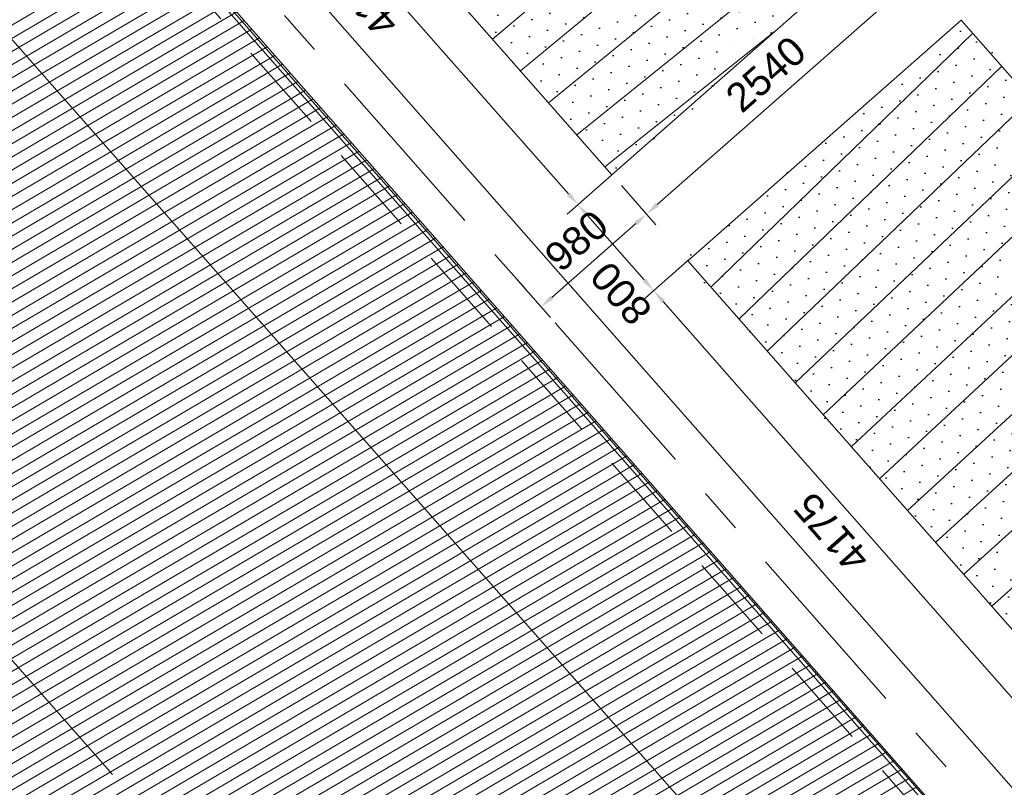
# Model space of a CAD drawing. Header units: millimetres. Extents: x 834119330 to 835277377, y 817781205 to 818243057.
# Tile 4 of 60: x 834341763 to 834348632, y 818010626 to 818015981. Entities that reach past the tile are written whole.
import ezdxf

# ---------------------------------------------------------------- set-up
doc = ezdxf.new("R2010")
doc.units = ezdxf.units.MM
doc.header["$LTSCALE"] = 100
for name, pattern in [('CENTER', [2, 1.25, -0.25, 0.25, -0.25]), ('DASHDOT', [25.400000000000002, 12.7, -6.350000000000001, 0, -6.350000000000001]), ('Grid Line', [22.224999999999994, 12.7, -3.174999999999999, 3.174999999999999, -3.174999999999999]), ('Hidden', [9.525000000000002, 6.350000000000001, -3.175000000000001]), ('PHANTOM', [63.50000000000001, 31.75, -6.350000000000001, 6.350000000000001, -6.350000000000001, 6.350000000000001, -6.350000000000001])]:
    doc.linetypes.add(name, pattern=pattern)
doc.layers.get('0').update_dxf_attribs({"lineweight": 0})
doc.layers.get('Defpoints').update_dxf_attribs({"lineweight": 0})
for name, color, linetype, lineweight in [('A-ANNO-NPLT', 5, 'CENTER', 13), ('A-WALL', 7, 'Continuous', 13), ('ATR01', 7, 'Continuous', 0), ('DLN020__', 6, 'DASHDOT', 0), ('DLN210__', 7, 'Continuous', 0), ('DLN240__', 1, 'Continuous', 0), ('HATCH', 8, 'Continuous', 0), ('HCL246', 1, 'Continuous', 0), ('Rev_D', 20, 'Continuous', 0), ('SITE BOUNDARY', 4, 'Continuous', 0), ('XREF', 1, 'Continuous', 0)]:
    doc.layers.add(name, color=color, linetype=linetype, lineweight=lineweight)
doc.layers.add('DLN032__', color=7, linetype='Continuous')
doc.layers.add('DLN660', color=1, linetype='Continuous')
doc.styles.add('StyleSwis721 Lt BT1', font='swissl.ttf')
doc.dimstyles.new('INTDIM', dxfattribs={"dimtxt": 200, "dimasz": 125, "dimexe": 100, "dimexo": 150, "dimgap": 80, "dimtad": 1, "dimdec": 0, "dimzin": 11, "dimdsep": 46, "dimtxsty": 'StyleSwis721 Lt BT1', "dimblk1": '_Open3011', "dimblk2": '_Open3011', "dimsah": 1, "dimcen": -125, "dimclrd": 256, "dimclre": 256, "dimclrt": 2, "dimaunit": 1, "dimadec": 5, "dimazin": 0, "dimtfac": 1, "dimtdec": 0, "dimtofl": 0, "dimtmove": 2, "dimatfit": 3, "dimldrblk": '_Open3011', "dimfxl": 1, "dimtolj": 1, "dimtzin": 0, "dimlwd": -1, "dimlwe": -1, "dimarcsym": 0})
pattern_1 = [(41.34984124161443, (-351035.2678678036, -2.172474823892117), (-33.96973129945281, 128.7086088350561), [0, -119.0625])]

# ---------------------------------------------------------------- blocks, each defined once
blk = doc.blocks.new('*D190')
at = {"layer": 'Defpoints', "color": 0, "linetype": 'ByBlock', "transparency": 16777216}
for p in [(834346513.1940598, 818014378.3747339, 4.438414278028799e-07), (834349271.4478428, 818011244.2622079, 4.438381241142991e-07), (834348944.4302198, 818010956.4657956)]:
    blk.add_point(p, dxfattribs=at)
at = {"layer": 'DLN240__', "linetype": 'ByBlock', "transparency": 16777216}
for p, q in [((834346438.1250879, 818014312.3092406), (834346111.1268607, 818014024.529898)), ((834346252.2613263, 818014015.52642), (834348878.3647258, 818011031.5347679)), ((834349196.378871, 818011178.1967145), (834348869.3612479, 818010890.4003023))]:
    blk.add_line(p, q, dxfattribs=at)
for points in [[(834346239.749831, 818014004.5155044), (834346264.7728217, 818014026.5373356), (834346186.1958325, 818014090.5953919)], [(834348865.8532305, 818011020.5238523), (834348890.8762212, 818011042.5456836), (834348944.4302197, 818010956.4657961)]]:
    blk.add_solid(points, dxfattribs=at)
at = {"layer": 'DLN240__', "color": 2, "linetype": 'ByBlock', "transparency": 16777216, "insert": (834347428.0993806, 818012402.7738147), "char_height": 200, "attachment_point": 5, "rotation": 131.34984124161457, "style": 'StyleSwis721 Lt BT1'}
blk.add_mtext('\\A1;4175', dxfattribs=at)
blk = doc.blocks.new('_Open301')
at = {"layer": 'Rev_D', "linetype": 'ByBlock'}
blk.add_line((0, 0), (-1, 0), dxfattribs=at)
blk = doc.blocks.new('_Open3011')
at = {"layer": 'ATR01', "linetype": 'ByBlock'}
blk.add_line((0, 0), (-1, 0), dxfattribs=at)
at = {"layer": 'ATR01', "linetype": 'ByBlock', "yscale": 1.119319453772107, "zscale": 0.008}
blk.add_blockref('_Open301', (0, 0), dxfattribs=at)
blk = doc.blocks.new('*D191')
at = {"layer": 'Defpoints', "color": 0, "linetype": 'ByBlock', "transparency": 16777216}
for p in [(834345984.6663886, 818014978.9232336, 1.664478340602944e-05), (834346513.1940598, 818014378.3747339, 1.664478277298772e-05), (834346186.1958338, 818014090.5953923)]:
    blk.add_point(p, dxfattribs=at)
at = {"layer": 'DLN240__', "linetype": 'ByBlock', "transparency": 16777216}
for p, q in [((834345909.5974166, 818014912.8577404), (834345582.6029114, 818014625.0816733)), ((834345723.7373769, 818014616.0781953), (834346120.1303397, 818014165.6643646)), ((834346438.1250879, 818014312.3092406), (834346111.1268618, 818014024.529899))]:
    blk.add_line(p, q, dxfattribs=at)
for points in [[(834345711.2258816, 818014605.0672797), (834345736.2488723, 818014627.089111), (834345657.6718831, 818014691.1471671)], [(834346107.6188444, 818014154.6534489), (834346132.6418351, 818014176.6752802), (834346186.1958336, 818014090.5953928)]]:
    blk.add_solid(points, dxfattribs=at)
at = {"layer": 'DLN240__', "color": 2, "linetype": 'ByBlock', "transparency": 16777216, "insert": (834345958.9838587, 818014072.100738), "char_height": 200, "attachment_point": 5, "rotation": 131.34984124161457, "style": 'StyleSwis721 Lt BT1'}
blk.add_mtext('\\A1;800', dxfattribs=at)
blk = doc.blocks.new('*D192')
at = {"layer": 'Defpoints', "color": 0, "linetype": 'ByBlock', "transparency": 16777216}
for p in [(834343226.4126348, 818018113.0357262, 1.66447836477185e-05), (834345984.6663886, 818014978.9232336, 1.664478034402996e-05), (834345657.6718823, 818014691.1471657)]:
    blk.add_point(p, dxfattribs=at)
at = {"layer": 'DLN240__', "linetype": 'ByBlock', "transparency": 16777216}
for p, q in [((834343151.343663, 818018046.9702328), (834342824.3685527, 818017759.2112346)), ((834342965.5030183, 818017750.2077565), (834345591.6063882, 818014766.2161379)), ((834345909.5974166, 818014912.8577404), (834345582.6029103, 818014625.0816723))]:
    blk.add_line(p, q, dxfattribs=at)
for points in [[(834342952.9915229, 818017739.1968409), (834342978.0145136, 818017761.2186722), (834342899.4375244, 818017825.2767284)], [(834345579.0948929, 818014755.2052222), (834345604.1178836, 818014777.2270535), (834345657.671882, 818014691.1471661)]]:
    blk.add_solid(points, dxfattribs=at)
at = {"layer": 'DLN240__', "color": 2, "linetype": 'ByBlock', "transparency": 16777216, "insert": (834344141.3410579, 818016137.455168), "char_height": 200, "attachment_point": 5, "rotation": 131.34984124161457, "style": 'StyleSwis721 Lt BT1'}
blk.add_mtext('\\A1;4175', dxfattribs=at)
blk = doc.blocks.new('TRENCH')
at = {"linetype": 'ByBlock'}
h = blk.add_hatch(dxfattribs=at)
h.set_pattern_fill('DOTS', color=256, scale=74.99999999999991)
h.set_pattern_definition(pattern_1)
h.paths.add_polyline_path([(-395878.0588681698, -32269.08435579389), (-398418.0588686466, -32269.08435519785), (-398418.058866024, -36444.08434196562), (-395878.0588662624, -36444.08434196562)])
h = blk.add_hatch(dxfattribs=at)
h.set_pattern_fill('DOTS', color=256, scale=74.99999999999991)
h.set_pattern_definition(pattern_1)
h.paths.add_polyline_path([(-395878.0582482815, -41419.08437296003), (-398418.0582482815, -41419.08437319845), (-398418.0594866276, -37244.08434196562), (-395878.0594866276, -37244.08434160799)])
at = {"layer": 'HCL246', "linetype": 'ByBlock'}
h = blk.add_hatch(dxfattribs=at)
h.set_pattern_fill('_USER', color=8, scale=299.9999999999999, pattern_type=0)
h.set_pattern_definition([(360, (-398418.058866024, -36444.08434196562), (-2.842170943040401e-14, 300), [])])
h.paths.add_polyline_path([(-395878.0588562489, -36444.08449884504), (-398418.058866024, -36444.08434196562), (-398418.0595057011, -32269.08427699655), (-395878.0594961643, -32269.08443387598)])
h = blk.add_hatch(dxfattribs=at)
h.set_pattern_fill('_USER', color=8, scale=299.9999999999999, pattern_type=0)
h.set_pattern_definition([(360, (-398418.0582482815, -41419.08437319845), (-2.842170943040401e-14, 300), [])])
h.paths.add_polyline_path([(-395878.0582387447, -41419.08452995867), (-398418.0582482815, -41419.08437319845), (-398418.0588881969, -37244.0842635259), (-395878.0588786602, -37244.08442028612)])
at = {"layer": 'HCL246', "color": 8, "linetype": 'ByBlock'}
for points, elevation in [([(-395878.0588562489, -36444.08449884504), (-398418.058866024, -36444.08434196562), (-398418.0595057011, -32269.08427699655), (-395878.0594961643, -32269.08443387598)], 5.190512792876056e-09), ([(-395878.0582387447, -41419.08452995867), (-398418.0582482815, -41419.08437319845), (-398418.0588881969, -37244.0842635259), (-395878.0588786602, -37244.08442028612)], 2.273155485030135e-07)]:
    blk.add_lwpolyline(points, close=True, dxfattribs=dict(at, elevation=elevation))
blk = doc.blocks.new('A$C7285572E')
at = {"layer": 'A-ANNO-NPLT', "color": 3, "linetype": 'PHANTOM'}
blk.add_lwpolyline([(258.840146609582, 2.508328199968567, -0.1937461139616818), (226.494099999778, 18.00010000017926), (220.2767651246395, 12.52837960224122), (224.9013822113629, 7.273580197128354), (217.3780834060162, 0.6525137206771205), (222.6353030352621, -5.321091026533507, -0.2570627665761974), (231.1648360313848, -8.394748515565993), (245.8627809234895, -25.09553706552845), (259.9058339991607, -12.73659846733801)], format="xyb", close=True, dxfattribs=at)
blk = doc.blocks.new('Grid Line')
at = {"layer": 'DLN020__', "linetype": 'Grid Line'}
for p, q in [((-4399.999931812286, -35085.25437068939), (-4399.999932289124, 27470.98781466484)), ((4.76837158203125e-07, 27470.98781502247), (2.384185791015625e-07, -35085.25437033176))]:
    blk.add_line(p, q, dxfattribs=at)
blk = doc.blocks.new('*D2115')
at = {"layer": 'Defpoints', "color": 0, "linetype": 'ByBlock', "transparency": 16777216}
for p in [(834347801.234679, 818016577.6287204, 1.621128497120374e-05), (834348042.6198454, 818016303.3507413), (834345894.4826843, 818014899.5652889, 1.621124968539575e-05)]:
    blk.add_point(p, dxfattribs=at)
at = {"layer": 'DLN240__', "linetype": 'ByBlock', "transparency": 16777216}
for p, q in [((834347867.3006374, 818016502.5601575), (834348108.6858039, 818016228.2821784)), ((834346210.9469025, 818014691.34135), (834347967.5512825, 818016237.2847829)), ((834345960.5486426, 818014824.496726), (834346201.944298, 818014550.2068287))]:
    blk.add_line(p, q, dxfattribs=at)
for points in [[(834347956.5402895, 818016249.79621), (834347978.5622756, 818016224.7733557), (834348042.6198454, 818016303.3507413)], [(834346199.9359095, 818014703.8527771), (834346221.9578956, 818014678.8299228), (834346135.8783395, 818014625.2753916)]]:
    blk.add_solid(points, dxfattribs=at)
at = {"layer": 'DLN240__', "color": 2, "linetype": 'ByBlock', "transparency": 16777216, "insert": (834346968.4914643, 818015601.5259645), "char_height": 200, "attachment_point": 5, "rotation": 41.35019583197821, "style": 'StyleSwis721 Lt BT1'}
blk.add_mtext('\\A1;2540', dxfattribs=at)
blk = doc.blocks.new('*D2144')
at = {"layer": 'Defpoints', "color": 0, "linetype": 'ByBlock', "transparency": 16777216}
for p in [(834345894.4826844, 818014899.5652891, 1.621124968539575e-05), (834345158.8910737, 818014252.1814129, 1.621126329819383e-05), (834345400.2827324, 818013977.8960207)]:
    blk.add_point(p, dxfattribs=at)
at = {"layer": 'DLN240__', "linetype": 'ByBlock', "transparency": 16777216}
for p, q in [((834345960.5486376, 818014824.4967219), (834346201.9443854, 818014550.2066833)), ((834346060.8098646, 818014559.2092971), (834345475.3512996, 818014043.9619741)), ((834345224.9570272, 818014177.1128457), (834345466.3486859, 818013902.8274534))]:
    blk.add_line(p, q, dxfattribs=at)
for points in [[(834346049.7988724, 818014571.7207249), (834346071.8208568, 818014546.6978692), (834346135.8784319, 818014625.2752506)], [(834345464.3403074, 818014056.473402), (834345486.3622918, 818014031.4505463), (834345400.2827324, 818013977.8960207)]]:
    blk.add_solid(points, dxfattribs=at)
at = {"layer": 'DLN240__', "color": 2, "linetype": 'ByBlock', "transparency": 16777216, "insert": (834345647.322963, 818014438.7985415), "char_height": 200, "attachment_point": 5, "rotation": 41.35019207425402, "style": 'StyleSwis721 Lt BT1'}
blk.add_mtext('\\A1;980', dxfattribs=at)

msp = doc.modelspace()

# ---------------------------------------------------------------- hatches: boundary and pattern name
at = {"layer": 'A-WALL', "linetype": 'ByBlock'}
h = msp.add_hatch(dxfattribs=at)
h.set_pattern_fill('EARTH', color=1, scale=70, angle=45)
h.set_pattern_definition([(86.35019583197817, (834259067.9725451, 817913852.1457578), (-415.3024591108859, 471.894445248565), [444.5, -444.5]), (86.35019583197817, (834258901.6231256, 817913862.7567552), (-415.3024591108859, 471.894445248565), [444.5, -444.5]), (86.35019583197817, (834258735.273706, 817913873.3677526), (-415.3024591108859, 471.894445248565), [444.5, -444.5]), (176.3501958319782, (834258683.3608986, 817913932.3545582), (-471.894445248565, -415.3024591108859), [444.5, -444.5]), (176.3501958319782, (834258693.971896, 817914098.7039778), (-471.894445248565, -415.3024591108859), [444.5, -444.5]), (176.3501958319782, (834258704.5828934, 817914265.0533974), (-471.894445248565, -415.3024591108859), [444.5, -444.5])])
edge = h.paths.add_edge_path()
edge.add_line((834340573.9401423, 818045816.0773555), (834336024.7552061, 818041812.5042552))
edge.add_arc((834369885.5844324, 818077441.152635), 49152.37879555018, 226.457295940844, 266.4338080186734)
edge.add_line((834366828.2272502, 818028383.9522631), (834367803.587914, 818014432.7823398))
edge.add_line((834367803.587914, 818014432.7823398), (834358038.4785458, 818005838.6039642))
edge.add_line((834358038.4785458, 818005838.6039642), (834354765.1474665, 818002958.0774515))
edge.add_line((834354765.1474665, 818002958.0774515), (834360515.2826159, 817996424.3076239))
edge.add_line((834360515.2826159, 817996424.3076239), (834377661.1468215, 818011513.7640897))
edge.add_line((834377661.1468215, 818011513.7640897), (834376055.3816576, 818034955.0898898))
edge.add_arc((834369649.7554828, 818077415.8717787), 42941.23944780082, 227.3820118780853, 278.57893987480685, ccw=False)
at = {"layer": 'HATCH', "linetype": 'Continuous', "ltscale": 0.2}
h = msp.add_hatch(dxfattribs=at)
h.set_pattern_fill('DGN_ANSI31', color=8, scale=25, angle=-3.989509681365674e-09, style=0, pattern_type=2)
h.set_pattern_definition([(210.4004282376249, (848684328.1114694, 1012279243.278203), (40.1669417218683, -68.46172228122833), [])])
edge = h.paths.add_edge_path()
edge.add_line((834304369.9178588, 818035393.6443388), (834304072.4974862, 818035435.5383407))
edge.add_line((834304072.4974862, 818035435.5383408), (834304030.6783289, 818034793.0587554))
edge.add_line((834304030.6783288, 818034793.0587552), (834293138.2195108, 818027176.0337894))
edge.add_line((834293138.219511, 818027176.0337896), (834292658.3654084, 818027311.5582625))
edge.add_line((834292658.3654082, 818027311.5582626), (834292163.2810185, 818025227.6233453))
edge.add_line((834292163.2810189, 818025227.6233451), (834293757.0619063, 818024607.0308394))
edge.add_line((834293757.0619061, 818024607.0308394), (834294865.416257, 818023967.6404809))
edge.add_line((834294865.4162569, 818023967.6404808), (834296156.8742536, 818022940.0095154))
edge.add_line((834296156.8742537, 818022940.0095155), (834297099.8026237, 818021932.7953873))
edge.add_line((834297099.802624, 818021932.7953875), (834302306.6759403, 818016010.1479838))
edge.add_line((834302306.6759399, 818016010.1479838), (834273579.5777344, 817990755.1875517))
edge.add_line((834273579.5777347, 817990755.1875517), (834331000.8571684, 817925420.6441158))
edge.add_line((834331000.8571682, 817925420.6441162), (834375196.1992714, 817964315.8563646))
edge.add_line((834375196.1992713, 817964315.856364), (834374066.3398589, 817980996.7087481))
edge.add_line((834374066.3398589, 817980996.7087486), (834339463.320393, 818020376.0648733))
edge.add_arc((834328000.4580307, 818007970.7398579), 16890.50923650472, 47.2612146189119, 51.69748437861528)
edge.add_arc((834333427.8441128, 818015250.8383305), 7817.591371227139, 49.84168101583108, 69.23079940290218)
edge.add_arc((834333018.9148502, 818015427.2859437), 7810.301242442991, 65.96509768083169, 78.45877159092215)
edge.add_arc((834332634.573532, 818013897.0774372), 9386.730902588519, 78.02894900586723, 87.71232055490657)
edge.add_arc((834332591.446601, 818014607.765378), 8678.62508919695, 87.24053358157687, 99.73591736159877)
edge.add_line((834331123.8280873, 818023161.3979008), (834329930.938777, 818024516.8389789))
edge.add_line((834329930.9387771, 818024516.838979), (834326628.6112168, 818028269.1049356))
edge.add_line((834326628.6112167, 818028269.1049349), (834325599.3427485, 818029438.6882662))
edge.add_line((834325599.3427488, 818029438.6882665), (834316188.4252017, 818021156.3755944))
edge.add_line((834316188.4252015, 818021156.3755944), (834313686.4693277, 818024016.5062827))
edge.add_line((834313686.4693277, 818024016.5062826), (834313235.7130369, 818023646.4322566))
edge.add_line((834313235.7130369, 818023646.4322565), (834312968.6615137, 818023950.198931))
edge.add_line((834312968.6615137, 818023950.1989312), (834311053.4426948, 818022266.4655045))
edge.add_line((834311053.4426948, 818022266.4655044), (834308435.7527834, 818025244.0443176))
edge.add_line((834308435.7527835, 818025244.0443177), (834306762.32726, 818027183.250326))
edge.add_arc((834311650.6868776, 818031401.6292493), 6456.839822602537, 206.9382270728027, 220.7923428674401, ccw=False)
edge.add_arc((834329611.0852094, 818040528.5316589), 26603.21060789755, 202.0649511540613, 206.9382270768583, ccw=False)
edge.add_arc((834312203.3948425, 818033472.4028819), 7819.796721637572, 183.3977739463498, 202.064951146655, ccw=False)
edge.add_arc((834329308.2511154, 818034487.9516938), 24954.77403411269, 177.9200887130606, 183.3977739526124, ccw=False)

# ---------------------------------------------------------------- linework, layer by layer
at = {"layer": 'A-WALL', "color": 2, "linetype": 'Hidden', "lineweight": 13, "extrusion": (0, -3.388132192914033e-21, -1), "elevation": -2.213538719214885e-07}
msp.add_lwpolyline([(-834326581.2750336, 818028171.5038577), (-834331076.2192448, 818023064.0713806, 0.2591861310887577), (-834339600.3418653, 818020038.4035577), (-834354690.3405122, 818002892.1372453), (-834354767.1851641, 818002959.7714337)], format="xyb", dxfattribs=at)
at = {"layer": 'A-WALL', "color": 5, "lineweight": 13, "extrusion": (0, -3.388132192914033e-21, -1), "elevation": -2.213538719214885e-07}
for points in [[(-834330962.5181005, 818024101.4465266), (-834331310.6074737, 818023705.9268944), (-834331310.6074741, 818023705.926894, 0.2501240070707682), (-834340050.4331467, 818020435.1627264), (-834340050.4331471, 818020435.1627266), (-834354810.4220948, 818003663.8758075)], [(-834330587.1752859, 818023771.116733), (-834331114.6680026, 818023171.7470176), (-834331114.6680022, 818023171.7470162, 0.2576069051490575), (-834339675.3570789, 818020104.5300858), (-834339675.3570793, 818020104.530086), (-834354765.4090751, 818002958.2032037)]]:
    msp.add_lwpolyline(points, format="xyb", dxfattribs=at)
at = {"layer": 'DLN210__', "color": 0, "elevation": -0.001002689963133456}
msp.add_lwpolyline([(834374066.3398589, 817980996.7087486), (834339463.3203931, 818020376.064873, 0.01935929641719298), (834338469.4234658, 818021225.5527568, 0.08480340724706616), (834336199.9963688, 818022560.4147017, 0.0545680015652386), (834334581.5453184, 818023079.6706383, 0.04227683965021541), (834333009.2630175, 818023276.3271317, 0.05457548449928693), (834331123.8280873, 818023161.3979008), (834329930.9387771, 818024516.838979), (834329930.9387771, 818024516.838979), (834326628.6112167, 818028269.1049352), (834326628.6112167, 818028269.1049349), (834325599.3427488, 818029438.6882665), (834316188.4252015, 818021156.3755944), (834313686.4693277, 818024016.5062826), (834313235.7130369, 818023646.4322565), (834312968.6615137, 818023950.1989312), (834311053.4426948, 818022266.4655044), (834308435.7527835, 818025244.0443177), (834306762.3272599, 818027183.2503264, -0.06052372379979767), (834305894.4434125, 818028476.4896526, -0.02126688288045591), (834304956.3309759, 818030534.8382308, -0.08163152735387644), (834304397.3442966, 818033008.9423769, -0.02390546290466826), (834304369.9177814, 818035393.6434867)], format="xyb", dxfattribs=at)
at = {"layer": 'XREF', "linetype": 'ByBlock', "elevation": -0.07030414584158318}
msp.add_lwpolyline([(834374049.663717, 817981008.3016447), (834339656.589468, 818020088.0141282, 0.1273321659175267), (834335775.141412, 818022719.580705, 0.1265106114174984), (834331105.0318631, 818023144.8552775), (834326769.9313259, 818028070.9158642), (834328560.3100792, 818029646.5832759), (834307699.4605755, 818053350.0764482), (834257576.1286993, 818009238.3207024), (834331190.8250427, 817925592.3765575), (834375215.1315653, 817964337.0639359), (834374049.663717, 817981008.3016447)], format="xyb", dxfattribs=at)

# ---------------------------------------------------------------- block references
at = {"layer": 'DLN032__', "linetype": 'ByBlock', "rotation": 41.3498412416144}
msp.add_blockref('TRENCH', (834620905.8586501, 818305474.6227244, 4.865028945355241e-09), dxfattribs=at)
at = {"layer": 'DLN660', "linetype": 'ByBlock', "xscale": 1000, "yscale": 1000, "zscale": 1000, "rotation": 359.9996454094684}
msp.add_blockref('A$C7285572E', (834108000.8885983, 818027128.4017447, 1.531087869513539e-05), dxfattribs=at)
at = {"layer": 'SITE BOUNDARY', "color": 1, "rotation": 41.35019583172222}
msp.add_blockref('Grid Line', (834334280.8036567, 818026612.5922757, 2.213451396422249e-07), dxfattribs=at)

# ---------------------------------------------------------------- dimensions: what is measured, and where the dimension line sits
at = {"layer": 'DLN240__', "linetype": 'ByBlock'}
for base, p1, p2, angle, picture, middle in [((834345657.6718823, 818014691.1471657, -1.642335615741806e-05), (834343226.412635, 818018113.0357262, 2.214274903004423e-07), (834345984.6663886, 818014978.9232337, 2.214241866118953e-07), 131.3498386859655, '*D192', (834344141.341058, 818016137.4551679, -1.642335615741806e-05)), ((834348042.6198454, 818016303.3507413, 2.213670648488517e-07), (834345894.4826843, 818014899.5652889, 1.64326167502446e-05), (834347801.234679, 818016577.6287205, 1.643265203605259e-05), 41.35019583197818, '*D2115', (834346968.4914643, 818015601.5259645, 2.213670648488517e-07)), ((834345400.2827324, 818013977.8960207, 2.213670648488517e-07), (834345894.4826841, 818014899.5652889, 1.64326167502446e-05), (834345158.8910736, 818014252.1814127, 1.643263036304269e-05), 221.350192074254, '*D2144', (834345647.322963, 818014438.7985415, 2.213670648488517e-07)), ((834348944.4302198, 818010956.4657956, -2.224178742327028e-07), (834346513.1940597, 818014378.3747338, 2.214235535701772e-07), (834349271.4478428, 818011244.2622079, 2.214202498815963e-07), 131.3498386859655, '*D190', (834347428.0993807, 818012402.7738146, -2.224178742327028e-07))]:
    dim = msp.add_linear_dim(base=base, p1=p1, p2=p2, angle=angle, dimstyle='INTDIM', override={"dimasz": 100, "dimexo": 100, "dimtix": 1, "dimtofl": 1, "dimfxl": 100, "dimarcsym": 2}, dxfattribs=at)
    dim.commit()
    dim.dimension.update_dxf_attribs({"geometry": picture, "text_midpoint": middle})
dim = msp.add_linear_dim(base=(834346186.1958338, 818014090.5953923, -1.642335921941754e-05), p1=(834345984.6663886, 818014978.9232337, 2.214241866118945e-07), p2=(834346513.1940597, 818014378.3747338, 2.214235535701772e-07), angle=131.3498386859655, dimstyle='INTDIM', override={"dimasz": 100, "dimexo": 100, "dimtix": 1, "dimtofl": 1, "dimfxl": 100, "dimarcsym": 2}, dxfattribs=at)
dim.commit()
dim.dimension.update_dxf_attribs({"geometry": '*D191', "text_midpoint": (834345958.9838588, 818014072.1007379, -1.642335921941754e-05), "dimtype": 160})

doc.saveas('drawing.dxf')
